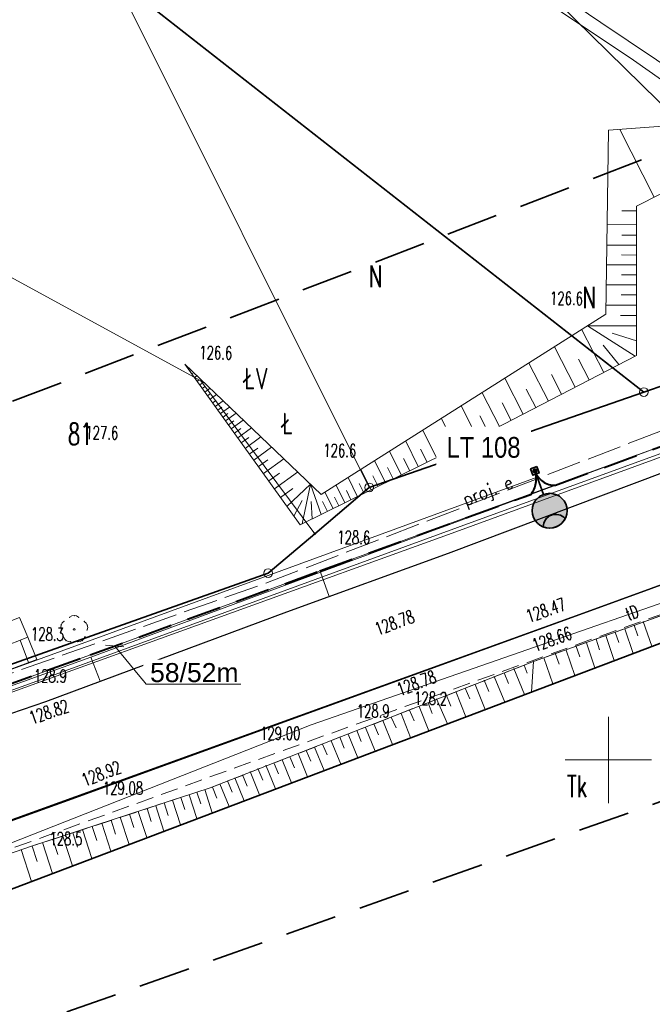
# Model space of a CAD drawing. Header units: metres. Extents: x 6496648 to 6497944, y 5962794 to 5963351.
# Tile 81 of 91: x 6497566 to 6497603, y 5963136 to 5963193. Entities that reach past the tile are written whole.
import ezdxf
from ezdxf import colors
from ezdxf.entities.mleader import LeaderData, LeaderLine
from ezdxf.math import Vec2, Vec3

# ---------------------------------------------------------------- set-up
doc = ezdxf.new("R2010")
doc.units = ezdxf.units.M
doc.header["$MEASUREMENT"] = 0
doc.linetypes.add('L_0_04', pattern=[1.5, 1, -0.5])
doc.linetypes.add('mz2.0_0.5', pattern=[2.5, 2, -0.5])
doc.layers.get('0').update_dxf_attribs({"color": 8, "linetype": 'CONTINUOUS', "lineweight": 13})
doc.layers.get('DEFPOINTS').update_dxf_attribs({"linetype": 'CONTINUOUS', "lineweight": 0})
for name, color, linetype, lineweight in [('000_INNE__NIEZYDENTYFIKOWANE_', 8, 'CONTINUOUS', 13), ('209_OPIS_KONTURU_KLASYFIKACYJNEGO', 8, 'CONTINUOUS', 13), ('210_OZNACZENIE_UzYTKU', 8, 'CONTINUOUS', 13), ('211_NR_DZIAlKI', 7, 'CONTINUOUS', 25), ('217_GRANICA_KONTURU_KLASYFIKCYJNEGO', 8, 'CONTINUOUS', 13), ('218_GRANICA_UzYTKU', 8, 'CONTINUOUS', 13), ('219_LINIA_GRANICY', 3, 'CONTINUOUS', 35), ('CHODNIK__POWIERZCHNIA_', 8, 'L_0_04', 13), ('drzewo_lisciaste__punkt_', 8, 'CONTINUOUS', 13), ('E_proj_opisy_ośw', 1, 'CONTINUOUS', 13), ('E_proj_opisy_ośw.', 7, 'CONTINUOUS', 13), ('E_proj_ośw_latarnia', 1, 'CONTINUOUS', 35), ('E_proj_ośw_linia_obw. 100', 1, 'L_0_04', 40), ('JEZDNIA__POWIERZCHNIA_', 8, 'CONTINUOUS', 25), ('KRAWezNIK__LINIA_', 8, 'CONTINUOUS', 25), ('PRZEWoD_ELEKTROENERGETYCZNY__LINIA_', 1, 'CONTINUOUS', 13), ('PRZEWoD_GAZOWY__LINIA_', 54, 'CONTINUOUS', 13), ('PRZEWoD_TELEKOMUNIKACYJNY__LINIA_', 30, 'CONTINUOUS', 13), ('PRZEWoD_TELEKOMUNIKACYJNY__LINIA__ATR1', 30, 'CONTINUOUS', 13), ('przewód elektroenergetyczny (linia) - ob. projektowany', 1, 'mz2.0_0.5', 13), ('przewód elektroenergetyczny (linia) - ob. projektowany-Atr1', 1, 'mz2.0_0.5', 13), ('PUNKT_WYSOKOsCIOWY_NATURALNY_ATR2', 8, 'CONTINUOUS', 13), ('PUNKT_WYSOKOsCIOWY_SZTUCZNY_ATR2', 8, 'CONTINUOUS', 13), ('RoW_MELIORACYJNY__POWIERZCHNIA_', 8, 'CONTINUOUS', 13), ('siatka', 8, 'CONTINUOUS', 13), ('SKARPA_NIEUMOCNIONA__POWIERZCHNIA_', 8, 'CONTINUOUS', 13), ('ZAKRES', 190, 'L_0_04', 35)]:
    doc.layers.add(name, color=color, linetype=linetype, lineweight=lineweight)
doc.styles.add('Andy', font='arial.ttf', dxfattribs={"height": 2})
doc.styles.add('Narrow', font='ARIALN.TTF', dxfattribs={"height": 2})
doc.styles.get("Standard").update_dxf_attribs({"font": 'simplex.shx'})

# ---------------------------------------------------------------- blocks, each defined once
blk = doc.blocks.new('GRT')
at = {"color": 0, "linetype": 'Continuous', "lineweight": 18}
blk.add_circle((0, 0), 0.5, dxfattribs=at)
blk = doc.blocks.new('GRO')
at = {"color": 0, "linetype": 'Continuous', "lineweight": 13}
blk.add_circle((0, 0), 0.1, dxfattribs=at)
blk = doc.blocks.new('A$C5E955987')
at = {"layer": 'E_proj_ośw_latarnia'}
h = blk.add_hatch(color=7, dxfattribs=at)
h.dxf.hatch_style = 1
h.paths.add_polyline_path([(3.223, 1.824, 1), (3.408, 1.892, 1)], flags=0)
h.paths.add_polyline_path([(3.2, 1.606), (3.567, 1.742), (3.431, 2.111), (3.064, 1.976)])
h.paths.add_polyline_path([(3.223, 1.824, -1), (3.408, 1.892, -1)], flags=16)
h.paths.add_polyline_path([(0.071, 1.38, -0.683546), (0.557, 0.106, 0.679532), (1.952, 1.355, 0.687575)])
h = blk.add_hatch(color=7, dxfattribs=at)
h.dxf.hatch_style = 1
h.paths.add_polyline_path([(3.223, 1.824, 1), (3.408, 1.892, 1)])
blk.add_hatch(color=256, dxfattribs=at).paths.add_polyline_path([(0.071, 1.38, 0.389707), (0.557, 0.106), (0.557, 0.106, 0.683546)])
at = {"layer": 'E_proj_ośw_latarnia', "flags": 128}
blk.add_lwpolyline([(3.132, 1.791), (1.952, 1.355)], dxfattribs=at)
at = {"layer": 'E_proj_ośw_latarnia'}
blk.add_lwpolyline([(3.567, 1.742), (3.2, 1.606), (3.064, 1.976), (3.431, 2.111)], close=True, dxfattribs=at)
blk.add_lwpolyline([(0.071, 1.38, 0.389707), (0.557, 0.106), (0.557, 0.106, 0.683546)], format="xyb", close=True, dxfattribs=at)
for centre, radius in [((1.007, 1.007), 1.007), ((3.315, 1.858), 0.0984)]:
    blk.add_circle(centre, radius, dxfattribs=at)
blk = doc.blocks.new('_None')
blk = doc.blocks.new('_Oblique')
at = {"color": 0, "linetype": 'ByBlock', "lineweight": -2}
blk.add_line((-0.5, -0.5), (0.5, 0.5), dxfattribs=at)

msp = doc.modelspace()

# ---------------------------------------------------------------- linework, layer by layer
at = {"layer": '000_INNE__NIEZYDENTYFIKOWANE_', "flags": 128}
for points in [[(6497602.65, 5963182.58), (6497600.65, 5963186.51)], [(6497601.63, 5963181.79), (6497600.78, 5963181.79)], [(6497601.63, 5963181.01), (6497599.92, 5963181.02)], [(6497601.63, 5963180.39), (6497600.77, 5963180.39)], [(6497601.63, 5963179.81), (6497599.91, 5963179.81)], [(6497601.63, 5963179.23), (6497600.76, 5963179.24)], [(6497601.63, 5963178.66), (6497599.89, 5963178.66)], [(6497601.63, 5963178.08), (6497600.75, 5963178.08)], [(6497601.62, 5963177.5), (6497599.87, 5963177.5)], [(6497601.62, 5963176.92), (6497600.74, 5963176.92)], [(6497601.62, 5963176.33), (6497599.86, 5963176.33)], [(6497601.62, 5963175.74), (6497600.69, 5963175.74)], [(6497601.54, 5963173.37), (6497598.79, 5963175.13)], [(6497601.62, 5963175.13), (6497598.8, 5963175.14)], [(6497599.73, 5963172.43), (6497598.45, 5963174.91)], [(6497601.62, 5963174.27), (6497600.21, 5963174.7)], [(6497600.6, 5963172.89), (6497599.7, 5963174.01)], [(6497598.08, 5963171.58), (6497596.87, 5963173.92)], [(6497596.53, 5963170.78), (6497595.39, 5963172.98)], [(6497598.89, 5963172), (6497598.27, 5963173.2)], [(6497575.58, 5963172.76), (6497575.59, 5963172.77)], [(6497575.73, 5963172.55), (6497575.79, 5963172.6)], [(6497575.88, 5963172.34), (6497575.93, 5963172.38)], [(6497576.03, 5963172.14), (6497576.17, 5963172.24)], [(6497597.29, 5963171.17), (6497596.71, 5963172.31)], [(6497576.18, 5963171.93), (6497576.27, 5963171.99)], [(6497576.33, 5963171.72), (6497576.55, 5963171.88)], [(6497595.07, 5963170.02), (6497594, 5963172.1)], [(6497576.48, 5963171.51), (6497576.61, 5963171.6)], [(6497576.63, 5963171.3), (6497576.93, 5963171.52)], [(6497576.78, 5963171.09), (6497576.95, 5963171.21)], [(6497576.93, 5963170.88), (6497577.3, 5963171.15)], [(6497593.7, 5963169.31), (6497592.69, 5963171.26)], [(6497595.79, 5963170.4), (6497595.24, 5963171.46)], [(6497577.08, 5963170.67), (6497577.28, 5963170.82)], [(6497577.23, 5963170.47), (6497577.68, 5963170.79)], [(6497594.37, 5963169.66), (6497593.85, 5963170.67)], [(6497577.38, 5963170.26), (6497577.62, 5963170.43)], [(6497577.53, 5963170.05), (6497578.06, 5963170.43)], [(6497577.68, 5963169.84), (6497577.96, 5963170.05)], [(6497577.83, 5963169.63), (6497578.44, 5963170.07)], [(6497592.39, 5963168.66), (6497591.48, 5963170.5)], [(6497577.99, 5963169.41), (6497578.31, 5963169.64)], [(6497578.16, 5963169.17), (6497578.85, 5963169.67)], [(6497591.17, 5963168.06), (6497590.33, 5963169.77)], [(6497593.04, 5963168.98), (6497592.56, 5963169.93)], [(6497578.34, 5963168.92), (6497578.71, 5963169.18)], [(6497578.53, 5963168.64), (6497579.33, 5963169.22)], [(6497590.04, 5963167.5), (6497589.25, 5963169.09)], [(6497591.77, 5963168.36), (6497591.33, 5963169.24)], [(6497578.74, 5963168.35), (6497579.17, 5963168.66)], [(6497578.97, 5963168.04), (6497579.87, 5963168.7)], [(6497588.98, 5963166.98), (6497588.26, 5963168.46)], [(6497590.59, 5963167.78), (6497590.19, 5963168.6)], [(6497579.2, 5963167.71), (6497579.69, 5963168.06)], [(6497579.46, 5963167.36), (6497580.49, 5963168.1)], [(6497588, 5963166.5), (6497587.33, 5963167.87)], [(6497589.5, 5963167.24), (6497589.12, 5963168)], [(6497579.73, 5963166.98), (6497580.28, 5963167.38)], [(6497580.02, 5963166.58), (6497581.2, 5963167.43)], [(6497587.09, 5963166.05), (6497586.46, 5963167.33)], [(6497588.49, 5963166.74), (6497588.13, 5963167.45)], [(6497580.33, 5963166.15), (6497580.96, 5963166.6)], [(6497580.66, 5963165.69), (6497582, 5963166.66)], [(6497586.25, 5963165.63), (6497585.66, 5963166.82)], [(6497587.54, 5963166.27), (6497587.21, 5963166.93)], [(6497581.38, 5963164.68), (6497582.74, 5963165.96)], [(6497582.27, 5963163.67), (6497582.74, 5963165.96)], [(6497583.36, 5963164.21), (6497582.74, 5963165.96)], [(6497585.46, 5963165.24), (6497584.92, 5963166.35)], [(6497585.85, 5963165.43), (6497585.57, 5963166.01)], [(6497586.66, 5963165.84), (6497586.36, 5963166.45)], [(6497581.01, 5963165.2), (6497581.73, 5963165.72)], [(6497584.05, 5963164.55), (6497583.58, 5963165.5)], [(6497584.73, 5963164.88), (6497584.23, 5963165.91)], [(6497585.09, 5963165.06), (6497584.83, 5963165.59)], [(6497581.79, 5963164.11), (6497582.27, 5963165.03)], [(6497582.85, 5963163.95), (6497582.79, 5963164.96)], [(6497583.73, 5963164.39), (6497583.44, 5963164.97)], [(6497584.38, 5963164.71), (6497584.14, 5963165.21)], [(6497602.02, 5963158.01), (6497602.52, 5963156.58)], [(6497600.94, 5963157.59), (6497601.44, 5963156.17)], [(6497601.49, 5963157.8), (6497601.7, 5963157.19)], [(6497566.42, 5963155.65), (6497565.94, 5963156.93)], [(6497599.28, 5963156.99), (6497599.48, 5963156.38)], [(6497599.84, 5963157.2), (6497600.33, 5963155.75)], [(6497600.39, 5963157.39), (6497600.6, 5963156.79)], [(6497597.55, 5963156.36), (6497598.05, 5963154.89)], [(6497598.11, 5963156.63), (6497598.34, 5963155.97)], [(6497598.72, 5963156.78), (6497599.21, 5963155.33)], [(6497596.25, 5963155.91), (6497596.78, 5963154.4)], [(6497596.92, 5963156.19), (6497597.15, 5963155.54)], [(6497594.53, 5963155.29), (6497595.13, 5963153.78)], [(6497595.11, 5963155.48), (6497595.29, 5963155.03)], [(6497592.81, 5963154.62), (6497593.08, 5963153.97)], [(6497593.38, 5963154.83), (6497593.99, 5963153.35)], [(6497593.96, 5963155.04), (6497594.21, 5963154.42)], [(6497591.71, 5963154.15), (6497591.97, 5963153.54)], [(6497592.28, 5963154.36), (6497592.86, 5963152.92)], [(6497590.05, 5963153.54), (6497590.67, 5963152.09)], [(6497590.54, 5963153.92), (6497590.88, 5963153.11)], [(6497591.16, 5963153.96), (6497591.75, 5963152.5)], [(6497588.48, 5963152.89), (6497588.74, 5963152.27)], [(6497589.03, 5963153.09), (6497589.59, 5963151.68)], [(6497589.56, 5963153.31), (6497589.8, 5963152.69)], [(6497586.94, 5963152.29), (6497587.5, 5963150.89)], [(6497587.42, 5963152.48), (6497587.71, 5963151.86)], [(6497587.99, 5963152.69), (6497588.54, 5963151.29)], [(6497585.43, 5963151.7), (6497585.68, 5963151.07)], [(6497585.93, 5963151.88), (6497586.49, 5963150.51)], [(6497586.41, 5963152.08), (6497586.68, 5963151.46)], [(6497584.44, 5963151.32), (6497584.69, 5963150.68)], [(6497584.92, 5963151.49), (6497585.48, 5963150.13)], [(6497582.97, 5963150.74), (6497583.53, 5963149.39)], [(6497583.45, 5963150.92), (6497583.72, 5963150.3)], [(6497583.94, 5963151.1), (6497584.5, 5963149.75)], [(6497581.1, 5963150.01), (6497581.64, 5963148.67)], [(6497581.55, 5963150.18), (6497581.82, 5963149.55)], [(6497582.03, 5963150.37), (6497582.57, 5963149.03)], [(6497582.5, 5963150.54), (6497582.76, 5963149.92)], [(6497579.7, 5963149.51), (6497579.98, 5963148.83)], [(6497580.15, 5963149.69), (6497580.71, 5963148.32)], [(6497580.64, 5963149.8), (6497580.89, 5963149.19)], [(6497578.37, 5963148.96), (6497578.91, 5963147.64)], [(6497578.81, 5963149.14), (6497579.08, 5963148.48)], [(6497579.26, 5963149.32), (6497579.8, 5963147.98)], [(6497576.62, 5963148.28), (6497577.06, 5963146.94)], [(6497577.07, 5963148.43), (6497577.33, 5963147.79)], [(6497577.5, 5963148.61), (6497578.03, 5963147.31)], [(6497577.94, 5963148.79), (6497578.2, 5963148.13)], [(6497575.24, 5963147.82), (6497575.47, 5963147.12)], [(6497575.71, 5963147.98), (6497576.16, 5963146.6)], [(6497576.17, 5963148.13), (6497576.39, 5963147.45)], [(6497573.28, 5963147.19), (6497573.52, 5963146.44)], [(6497573.78, 5963147.35), (6497574.26, 5963145.88)], [(6497574.27, 5963147.51), (6497574.51, 5963146.79)], [(6497574.76, 5963147.67), (6497575.22, 5963146.24)], [(6497571.73, 5963146.68), (6497572.24, 5963145.11)], [(6497572.26, 5963146.85), (6497572.51, 5963146.08)], [(6497572.77, 5963147.02), (6497573.27, 5963145.5)], [(6497570.11, 5963146.15), (6497570.38, 5963145.33)], [(6497570.66, 5963146.33), (6497571.19, 5963144.71)], [(6497571.2, 5963146.51), (6497571.46, 5963145.71)], [(6497568.41, 5963145.59), (6497568.97, 5963143.87)], [(6497568.98, 5963145.78), (6497569.26, 5963144.94)], [(6497569.55, 5963145.97), (6497570.09, 5963144.3)], [(6497566.62, 5963145.01), (6497566.92, 5963144.11)], [(6497567.23, 5963145.21), (6497567.81, 5963143.43)], [(6497567.82, 5963145.4), (6497568.11, 5963144.53)], [(6497566, 5963144.81), (6497566.59, 5963142.97)]]:
    msp.add_lwpolyline(points, dxfattribs=at)
at = {"layer": '217_GRANICA_KONTURU_KLASYFIKCYJNEGO', "flags": 128}
for points in [[(6497584.59, 5963206.09), (6497615.37, 5963175.93)], [(6497586.15, 5963165.78), (6497571.42, 5963195.28)], [(6497547.11, 5963187.91), (6497576.39, 5963171.94)], [(6497576.39, 5963171.94), (6497582.99, 5963163.1)], [(6497582.99, 5963163.1), (6497586.15, 5963165.78)], [(6497580.3, 5963160.82), (6497582.99, 5963163.1)], [(6497550.83, 5963150.38), (6497580.3, 5963160.82)]]:
    msp.add_lwpolyline(points, dxfattribs=at)
at = {"layer": '218_GRANICA_UzYTKU', "flags": 128}
for points in [[(6497615.37, 5963175.93), (6497584.59, 5963206.09)], [(6497571.42, 5963195.28), (6497602.05, 5963171.3)], [(6497571.42, 5963195.28), (6497586.15, 5963165.78)], [(6497547.11, 5963187.91), (6497576.39, 5963171.94)], [(6497602.05, 5963171.3), (6497615.37, 5963175.93)], [(6497576.39, 5963171.94), (6497582.99, 5963163.1)], [(6497586.15, 5963165.78), (6497602.05, 5963171.3)], [(6497523.54, 5963126.66), (6497627.63, 5963166.09)], [(6497582.99, 5963163.1), (6497586.15, 5963165.78)], [(6497580.3, 5963160.82), (6497582.99, 5963163.1)], [(6497550.83, 5963150.38), (6497580.3, 5963160.82)]]:
    msp.add_lwpolyline(points, dxfattribs=at)
at = {"layer": '219_LINIA_GRANICY', "flags": 128}
for points in [[(6497602.05, 5963171.3), (6497571.42, 5963195.28)], [(6497602.05, 5963171.3), (6497615.37, 5963175.93)], [(6497602.05, 5963171.3), (6497586.15, 5963165.78)], [(6497627.63, 5963166.09), (6497523.54, 5963126.66)], [(6497586.15, 5963165.78), (6497582.99, 5963163.1)], [(6497580.3, 5963160.82), (6497582.99, 5963163.1)], [(6497580.3, 5963160.82), (6497550.83, 5963150.38)]]:
    msp.add_lwpolyline(points, dxfattribs=at)
at = {"layer": 'CHODNIK__POWIERZCHNIA_', "flags": 128}
for points in [[(6497659.73, 5963178.79), (6497626.22, 5963166.67), (6497599.54, 5963157.17), (6497532.19, 5963132.88), (6497471.58, 5963110.99), (6497416.25, 5963090.68)], [(6497598.76, 5963158.58), (6497616.88, 5963165.17)], [(6497618.42, 5963163.87), (6497595.66, 5963155.7)], [(6497531.74, 5963134.36), (6497598.76, 5963158.58)], [(6497595.66, 5963155.7), (6497576.94, 5963148.38)], [(6497576.94, 5963148.38), (6497566.59, 5963145)], [(6497566.59, 5963145), (6497546.9, 5963138.17)]]:
    msp.add_lwpolyline(points, dxfattribs=at)
at = {"layer": 'DEFPOINTS', "linetype": 'Continuous'}
for points in [[(6497690.58, 5963198.6), (6497690.058, 5963200.006), (6497665.494, 5963190.895), (6497665.978, 5963189.568), (6497665.494, 5963190.895), (6497641.117, 5963182.085), (6497641.621, 5963180.703), (6497641.116, 5963182.085), (6497616.64, 5963173.176), (6497617.153, 5963171.772), (6497616.64, 5963173.176), (6497583.323, 5963160.879), (6497583.832, 5963159.468), (6497583.321, 5963160.878), (6497570.03, 5963155.953), (6497570.571, 5963154.554), (6497570.03, 5963155.953), (6497566.135, 5963154.547)], [(6497643.11, 5963182.806), (6497596.147, 5963165.645), (6497596.241, 5963165.389), (6497596.147, 5963165.645), (6497549.184, 5963148.484), (6497549.082, 5963148.773), (6497549.158, 5963148.559), (6497502.108, 5963131.637), (6497502.226, 5963131.325), (6497502.108, 5963131.637), (6497455.059, 5963114.716), (6497455.213, 5963114.328), (6497455.059, 5963114.716), (6497408.055, 5963097.666), (6497408.251, 5963097.232), (6497408.055, 5963097.666), (6497361.052, 5963080.616), (6497361.06, 5963080.618), (6497361.058, 5963080.618), (6497313.974, 5963063.795), (6497313.777, 5963064.34), (6497313.974, 5963063.795), (6497264.99, 5963053.548)], [(6497570.571, 5963154.554), (6497570.03, 5963155.953)], [(6497566.135, 5963154.547), (6497553.426, 5963150.07), (6497543.642, 5963146.606), (6497529.484, 5963141.529), (6497512.629, 5963135.269), (6497489.259, 5963126.409), (6497478.599, 5963122.729), (6497468.009, 5963119.059), (6497449.519, 5963112.439), (6497435.699, 5963107.429), (6497426.829, 5963104.339), (6497411.039, 5963098.659), (6497391.115, 5963091.415), (6497364.649, 5963081.724), (6497341.305, 5963073.243), (6497324.879, 5963067.374), (6497317.094, 5963064.719), (6497303.054, 5963060.942), (6497292.628, 5963058.63), (6497281.118, 5963056.345)]]:
    msp.add_lwpolyline(points, dxfattribs=at)
at = {"layer": 'drzewo_lisciaste__punkt_'}
msp.add_circle((6497569.06, 5963157.56), 0.05, dxfattribs=at)
for centre, radius, start, end in [((6497568.667, 5963157.694), 0.384, 120.412, 204.7052), ((6497569.058, 5963157.965), 0.395, 48.5707, 131.0545), ((6497569.465, 5963157.684), 0.377, 336.0375, 61.8228), ((6497568.823, 5963157.237), 0.4, 193.4388, 275.1292), ((6497569.295, 5963157.222), 0.388, 264.8939, 348.7452)]:
    msp.add_arc(centre, radius, start, end, dxfattribs=at)
for p in [(6497568.47, 5963158.03), (6497568.8, 5963158.26), (6497569.06, 5963158.36), (6497569.32, 5963158.26), (6497569.65, 5963158.03), (6497568.3, 5963157.81), (6497568.31, 5963157.53), (6497569.81, 5963157.53), (6497569.82, 5963157.81), (6497568.44, 5963157.14), (6497568.59, 5963156.91), (6497568.86, 5963156.84), (6497569.26, 5963156.84), (6497569.53, 5963156.91), (6497569.68, 5963157.14)]:
    msp.add_point(p, dxfattribs=at)
at = {"layer": 'JEZDNIA__POWIERZCHNIA_', "flags": 128}
for points in [[(6497562, 5963151.52), (6497567.42, 5963153.38), (6497581.38, 5963158.58), (6497590.74, 5963161.97), (6497605.1, 5963167.37), (6497630.7, 5963176.72), (6497646.44, 5963182.46), (6497661.98, 5963188.11), (6497680.74, 5963194.95), (6497690.58, 5963198.6), (6497697.66, 5963203.01), (6497702.62, 5963206.69), (6497709.79, 5963213.73), (6497710.93, 5963214.73), (6497717.24, 5963222.65), (6497724.65, 5963232.21), (6497729.29, 5963238.13)], [(6497713.37, 5963183.88), (6497710.98, 5963187.54), (6497708.06, 5963190.08), (6497703.12, 5963191.88), (6497696.43, 5963192.38), (6497692.41, 5963191.88), (6497687.47, 5963190.64), (6497659.18, 5963180.3), (6497649.51, 5963176.88), (6497616.88, 5963165.17), (6497598.76, 5963158.58), (6497531.74, 5963134.36)]]:
    msp.add_lwpolyline(points, dxfattribs=at)
at = {"layer": 'KRAWezNIK__LINIA_', "flags": 128}
msp.add_lwpolyline([(6497531.74, 5963134.36), (6497568.46, 5963147.58), (6497598.76, 5963158.58), (6497616.88, 5963165.17), (6497649.51, 5963176.88), (6497659.18, 5963180.3), (6497687.47, 5963190.64), (6497692.41, 5963191.88), (6497696.43, 5963192.38)], dxfattribs=at)
at = {"layer": 'PRZEWoD_ELEKTROENERGETYCZNY__LINIA_', "flags": 128}
msp.add_lwpolyline([(6497740, 5963252.63), (6497723.78, 5963232.67), (6497713.96, 5963220.58), (6497705.61, 5963210.38), (6497695.65, 5963201.82), (6497672.47, 5963192.74), (6497646.11, 5963182.86), (6497631.91, 5963177.78), (6497615.17, 5963172.16), (6497591.26, 5963163.45), (6497567.54, 5963154.8), (6497546.81, 5963147.29)], dxfattribs=at)
at = {"layer": 'PRZEWoD_GAZOWY__LINIA_', "flags": 128}
msp.add_lwpolyline([(6497740, 5963252.11), (6497736.38, 5963247.54), (6497725.21, 5963233.92), (6497722.22, 5963230.35), (6497706.15, 5963210.52), (6497695.66, 5963201.61), (6497674.15, 5963193.24), (6497661.44, 5963188.26), (6497637.52, 5963179.61), (6497614.54, 5963171.74), (6497590.95, 5963163.12), (6497552.77, 5963149.34), (6497515.87, 5963135.93), (6497478.52, 5963122.49), (6497467.27, 5963118.39)], dxfattribs=at)
at = {"layer": 'PRZEWoD_TELEKOMUNIKACYJNY__LINIA_', "flags": 128}
msp.add_lwpolyline([(6497542.32, 5963136.11), (6497582.78, 5963152.04), (6497617.21, 5963164)], dxfattribs=at)
at = {"layer": 'RoW_MELIORACYJNY__POWIERZCHNIA_', "flags": 128}
msp.add_lwpolyline([(6497582.78, 5963204.04), (6497599.56, 5963192.69), (6497610.81, 5963185.15), (6497621.63, 5963177.78), (6497620.94, 5963177.36), (6497606.64, 5963186.87), (6497601.45, 5963190.51), (6497581.85, 5963203.61)], dxfattribs=at)
at = {"layer": 'siatka', "flags": 128}
for points in [[(6497600, 5963147.5), (6497600, 5963152.5)], [(6497597.5, 5963150), (6497602.5, 5963150)]]:
    msp.add_lwpolyline(points, dxfattribs=at)
at = {"layer": 'SKARPA_NIEUMOCNIONA__POWIERZCHNIA_', "flags": 128}
for points in [[(6497606.64, 5963186.87), (6497620.94, 5963177.36), (6497621.8, 5963175.63), (6497607.29, 5963184.94), (6497601.63, 5963182.06), (6497601.62, 5963173.41), (6497593.38, 5963169.15), (6497582.15, 5963163.61), (6497575.47, 5963172.91), (6497583.36, 5963165.36), (6497599.85, 5963175.8), (6497600, 5963186.46), (6497606.54, 5963186.94)], [(6497595.66, 5963155.7), (6497618.42, 5963163.87), (6497625.04, 5963166.23), (6497625.5, 5963165.28), (6497595.55, 5963153.94)], [(6497478.08, 5963124.43), (6497477.53, 5963125.67), (6497478.38, 5963126.01), (6497489.1, 5963130.04), (6497490.67, 5963130.73), (6497497.87, 5963133.48), (6497505.52, 5963136.45), (6497520.99, 5963142.1), (6497533.79, 5963146.47), (6497546.85, 5963151.09), (6497556.89, 5963154.71), (6497565.9, 5963158.25), (6497566.37, 5963157.1), (6497560.1, 5963154.64), (6497546.83, 5963149.4), (6497536.74, 5963145.84), (6497526.03, 5963142.04), (6497516.78, 5963138.83), (6497505.4, 5963134.58), (6497492.77, 5963129.99), (6497486.74, 5963127.79)], [(6497566.37, 5963157.1), (6497566.89, 5963155.82), (6497557.03, 5963152.16), (6497546.81, 5963148.35), (6497541.56, 5963146.48), (6497526.22, 5963140.9), (6497510.2, 5963135.07), (6497495.82, 5963129.94), (6497488.58, 5963127.34), (6497478.28, 5963123.72), (6497478.08, 5963124.43), (6497486.74, 5963127.79), (6497492.77, 5963129.99), (6497505.4, 5963134.58), (6497516.78, 5963138.83), (6497526.03, 5963142.04), (6497536.74, 5963145.84), (6497546.83, 5963149.4), (6497560.1, 5963154.64)], [(6497466.86, 5963107.25), (6497466.18, 5963108.81), (6497486.78, 5963116.32), (6497511.05, 5963125), (6497523.96, 5963129.59), (6497534.11, 5963133.65), (6497546.8, 5963138.13), (6497566.59, 5963145), (6497576.94, 5963148.38), (6497595.66, 5963155.7), (6497595.55, 5963153.94), (6497564.97, 5963142.36), (6497546.64, 5963135.89), (6497534.56, 5963131.63), (6497528.69, 5963129.47), (6497514.21, 5963124.64), (6497496.62, 5963118.17), (6497480.62, 5963112.31)]]:
    msp.add_lwpolyline(points, dxfattribs=at)
at = {"layer": 'ZAKRES', "ltscale": 3, "flags": 128}
msp.add_lwpolyline([(6497692.5, 5963219.5), (6497716, 5963186.5), (6497672.2, 5963172.1), (6497502, 5963111.8), (6497349, 5963052), (6497312.6, 5963038.4), (6497228.6, 5963030.4), (6497133.5, 5963045.2), (6496948.4, 5963119.5), (6496936.6, 5963083.2), (6496927.9, 5963075.7), (6496873, 5963095.9), (6496849.7, 5963104.2), (6496824.8, 5963105.1), (6496784.8, 5963107.4), (6496786.6, 5963174.3), (6496788.5, 5963184), (6496695.2, 5963217.9), (6496711.8, 5963253.1), (6496961, 5963151.5), (6497143.1, 5963082.8), (6497228.1, 5963066.8), (6497302.3, 5963072), (6497492.1, 5963142.6)], close=True, dxfattribs=at)

# ---------------------------------------------------------------- block references
at = {"xscale": 0.5, "yscale": 0.5, "zscale": 0.5}
for name, p in [('GRT', (6497602.05, 5963171.3)), ('GRT', (6497586.15, 5963165.78)), ('GRO', (6497582.99, 5963163.1)), ('GRT', (6497580.3, 5963160.82))]:
    msp.add_blockref(name, p, dxfattribs=at)
at = {"layer": 'E_proj_ośw_latarnia', "rotation": 90}
msp.add_blockref('A$C5E955987', (6497597.603, 5963163.422), dxfattribs=at)

# ---------------------------------------------------------------- texts
at = {"layer": '209_OPIS_KONTURU_KLASYFIKACYJNEGO', "width": 0.66}
msp.add_text('ŁV', height=1.25, dxfattribs=at).set_placement((6497578.9, 5963171.45))
at = {"layer": '210_OZNACZENIE_UzYTKU', "width": 0.66}
for s, p in [('N', (6497586.12, 5963177.37)), ('N', (6497598.5, 5963176.15)), ('Ł', (6497581.1, 5963168.85)), ('Tk', (6497597.6, 5963147.85))]:
    msp.add_text(s, height=1.25, dxfattribs=at).set_placement(p)
at = {"layer": '211_NR_DZIAlKI', "width": 0.66}
msp.add_text('81', height=1.25, dxfattribs=at).set_placement((6497568.7, 5963168.25))
at = {"layer": 'PRZEWoD_TELEKOMUNIKACYJNY__LINIA__ATR1', "width": 0.66}
msp.add_text('tD', height=0.75, rotation=19.2, dxfattribs=at).set_placement((6497601.16, 5963158.06))
at = {"layer": 'przewód elektroenergetyczny (linia) - ob. projektowany-Atr1', "color": 1, "width": 0.9}
msp.add_text('proj. e', height=0.75, rotation=21.074, dxfattribs=at).set_placement((6497591.73, 5963164.69))
at = {"layer": 'PUNKT_WYSOKOsCIOWY_NATURALNY_ATR2', "width": 0.66}
for s, rotation, p in [('126.6', 359.2, (6497596.61, 5963176.36)), ('126.6', 359.2, (6497576.3, 5963173.21)), ('127.6', 359.2, (6497569.7, 5963168.58)), ('126.6', 359.2, (6497583.48, 5963167.55)), ('128.6', 359.2, (6497584.29, 5963162.52)), ('128.3', 359.3, (6497566.55, 5963156.92)), ('128.9', 359.2, (6497566.72, 5963154.5)), ('128.2', 359.2, (6497588.74, 5963153.2))]:
    msp.add_text(s, height=0.75, rotation=rotation, dxfattribs=at).set_placement(p)
for s, p in [('128.9', (6497585.42, 5963152.45)), ('128.5', (6497567.62, 5963145.06))]:
    msp.add_text(s, height=0.75, dxfattribs=at).set_placement(p)
at = {"layer": 'PUNKT_WYSOKOsCIOWY_SZTUCZNY_ATR2', "width": 0.66}
for s, rotation, p in [('128.47', 19.1, (6497595.39, 5963157.94)), ('128.78', 19.9, (6497586.64, 5963157.2)), ('128.66', 19.1, (6497595.75, 5963156.26)), ('128.78', 20.7, (6497587.92, 5963153.69)), ('128.82', 18.9, (6497566.62, 5963152.05)), ('128.92', 20.7, (6497569.67, 5963148.45))]:
    msp.add_text(s, height=0.75, rotation=rotation, dxfattribs=at).set_placement(p)
for s, p in [('129.00', (6497579.83, 5963151.16)), ('129.08', (6497570.72, 5963147.99))]:
    msp.add_text(s, height=0.75, dxfattribs=at).set_placement(p)

# ---------------------------------------------------------------- next in the draw order: leaders
at = {"layer": 'E_proj_opisy_ośw', "lineweight": 13}
ml = msp.add_multileader_mtext('Standard', dxfattribs=at)
ml.set_content('{\\H1.1x;58/52m} ', color=256, style='Andy')
ml.set_leader_properties(color=256, linetype='CONTINUOUS', lineweight=-1)
ml.set_arrow_properties(name='OBLIQUE')
ml.build(insert=Vec2(0, 0))
ml.multileader.update_dxf_attribs({"has_dogleg": 0, "text_left_attachment_type": 6, "text_right_attachment_type": 6, "dogleg_length": 0.36, "arrow_head_size": 0.75})
ctx = ml.context
ctx.base_point, ctx.char_height, ctx.arrow_head_size, ctx.landing_gap_size, ctx.plane_origin = Vec3(6497573.237, 5963154.387), 1, 0.75, 0.3, Vec3(6497604.204, 5963141.299)
ctx.left_attachment, ctx.right_attachment, ctx.text_align_type = 6, 6, 1
notes = []
notes.append((ctx, [(0, (1, 1, 0), (6497572.877, 5963154.387), (1, 0), 0.36, [(0, [(6497571.41, 5963156.594)], 0, [])])]))
ctx.mtext.insert, ctx.mtext.alignment, ctx.mtext.line_spacing_factor, ctx.mtext.line_spacing_style = Vec3(6497576.018, 5963155.607), 2, 0.9, 2
ctx.mtext.has_bg_fill, ctx.mtext.bg_color, ctx.mtext.bg_scale_factor, ctx.mtext.bg_transparency, ctx.mtext.use_window_bg_color = 1, -1073741824, 1.2, 0, 1
at = {"layer": 'E_proj_opisy_ośw.', "color": 10}
ml = msp.add_multileader_mtext('Standard', dxfattribs=at)
ml.set_content('\\A1;LT 108', color=10, style='Narrow')
ml.set_leader_properties(color=256)
ml.set_arrow_properties(name='NONE')
ml.build(insert=Vec2(0, 0))
ml.multileader.update_dxf_attribs({"leader_type": 0, "has_dogleg": 0, "has_text_frame": 1, "text_left_attachment_type": 3, "dogleg_length": 0.36, "arrow_head_size": 0, "scale": 0.7})
ctx = ml.context
ctx.base_point, ctx.scale, ctx.char_height, ctx.arrow_head_size, ctx.landing_gap_size, ctx.plane_origin = Vec3(6497590.207, 5963168.082), 0.7, 1.2, 0, 0.42, Vec3(6498440.769, 5963064.192)
ctx.left_attachment = 3
ctx.mtext.insert, ctx.mtext.line_spacing_factor, ctx.mtext.flow_direction = Vec3(6497590.627, 5963168.697), 0.266667, 5
ctx.mtext.has_bg_fill, ctx.mtext.bg_color, ctx.mtext.bg_scale_factor, ctx.mtext.bg_transparency, ctx.mtext.use_window_bg_color = 1, -1073741824, 1.5, 0, 1
for ctx, leaders in notes:
    for number, flags, end, landing, length, lines in leaders:
        leader = LeaderData()
        leader.index, (leader.has_last_leader_line, leader.has_dogleg_vector, leader.attachment_direction) = number, flags
        leader.last_leader_point, leader.dogleg_vector, leader.dogleg_length = Vec3(end), Vec3(landing), length
        for number, points, colour, breaks in lines:
            line = LeaderLine()
            line.index, line.vertices, line.color, line.breaks = number, Vec3.list(points), colors.encode_raw_color(colour), breaks
            leader.lines.append(line)
        ctx.leaders.append(leader)

# ---------------------------------------------------------------- next in the draw order: linework, layer by layer
at = {"layer": 'DEFPOINTS', "linetype": 'Continuous'}
msp.add_lwpolyline([(6497595.872, 5963166.366), (6497548.909, 5963149.205), (6497549.003, 5963148.949), (6497548.909, 5963149.205), (6497501.946, 5963132.045), (6497501.844, 5963132.333), (6497501.92, 5963132.119), (6497454.87, 5963115.198), (6497454.989, 5963114.886), (6497454.87, 5963115.198), (6497407.821, 5963098.276), (6497407.976, 5963097.888), (6497407.821, 5963098.276), (6497360.818, 5963081.226), (6497361.013, 5963080.792), (6497360.818, 5963081.226), (6497313.814, 5963064.176), (6497313.822, 5963064.179), (6497313.82, 5963064.178), (6497266.736, 5963047.355)], dxfattribs=at)
at = {"layer": 'E_proj_ośw_linia_obw. 100', "ltscale": 2}
msp.add_lwpolyline([(6497553.426, 5963150.07), (6497569.98, 5963156.083), (6497583.282, 5963160.944), (6497595.501, 5963165.375, 0.261014), (6497595.744, 5963166.737, 0.328874), (6497596.93, 5963165.901), (6497616.64, 5963173.176), (6497642.264, 5963182.5, 0.365094), (6497642.696, 5963183.927, 0.360274), (6497643.991, 5963183.124), (6497665.494, 5963190.895), (6497678.525, 5963195.536, 0.345765), (6497678.77, 5963195.925, -0.306042), (6497678.949, 5963196.259), (6497689.203, 5963199.909, 0.466826), (6497689.646, 5963201.128)], format="xyb", dxfattribs=at)
at = {"layer": 'przewód elektroenergetyczny (linia) - ob. projektowany', "color": 1, "linetype": 'mz2.0_0.5', "lineweight": 18, "flags": 128}
msp.add_lwpolyline([(6497490.96, 5963191.47), (6497495.63, 5963192.54), (6497505.75, 5963143.35), (6497508.26, 5963134.94), (6497520.52, 5963139.11), (6497551.03, 5963149.92), (6497580.5, 5963160.36), (6497610.11, 5963171.77)], dxfattribs=at)

doc.saveas('drawing.dxf')
